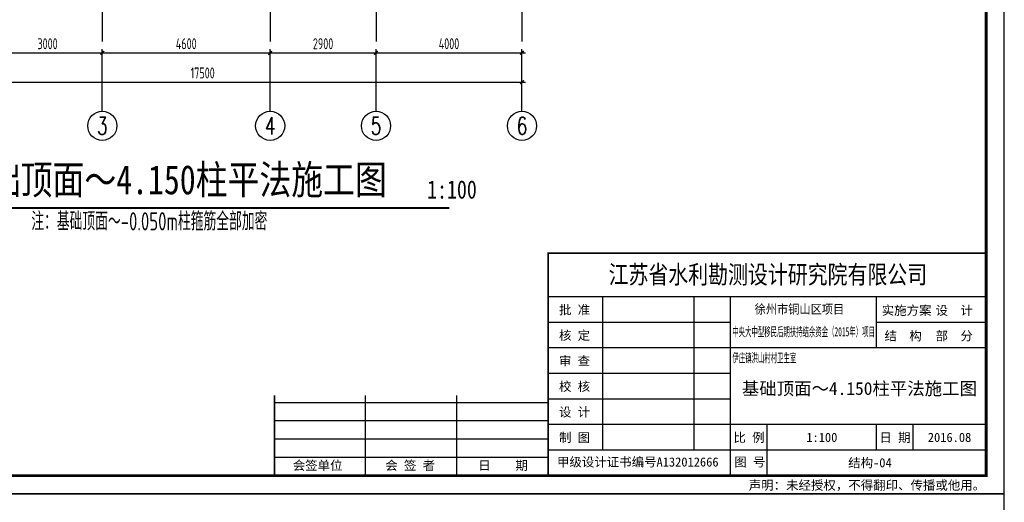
# Model space of a CAD drawing. Extents: x 4550910 to 19796140, y 148416 to 4611575.
# Tile 31 of 49: x 9702708 to 9729688, y 2219103 to 2232328. Entities that reach past the tile are written whole.
import ezdxf
from ezdxf.enums import TextEntityAlignment as Align

# ---------------------------------------------------------------- set-up
doc = ezdxf.new("R2010")
doc.units = 0
doc.header["$LTSCALE"] = 1000
doc.linetypes.add('CENTER', pattern=[2, 1.25, -0.25, 0.25, -0.25])
doc.layers.get('0').update_dxf_attribs({"linetype": 'CONTINUOUS'})
doc.layers.get('Defpoints').update_dxf_attribs({"linetype": 'CONTINUOUS'})
for name, color, linetype in [('AXIS', 8, 'CENTER'), ('AXIS_DIM', 3, 'CONTINUOUS'), ('AXIS_NUM', 7, 'CONTINUOUS'), ('TEXT', 7, 'CONTINUOUS'), ('图框', 7, 'CONTINUOUS')]:
    doc.layers.add(name, color=color, linetype=linetype)
doc.styles.add('-黑体', font='SIMHEI.TTF', dxfattribs={"width": 0.8})
doc.styles.add('ST', font='SimSun.ttf')
doc.styles.add('TSSD_Axis', font='Complex.shx', dxfattribs={"width": 0.7, "bigfont": 'hztxt.shx'})
doc.styles.add('TSSD_Dimension', font='Tssdeng.shx', dxfattribs={"width": 0.7, "bigfont": 'hztxt.shx'})
doc.styles.add('TSSD_Norm', font='Tssdeng.shx', dxfattribs={"bigfont": 'hztxt.shx'})
doc.dimstyles.new('TSSD_100_100', dxfattribs={"dimtxt": 300, "dimasz": 100, "dimexe": 100, "dimexo": 250, "dimgap": 100, "dimtad": 1, "dimdec": 0, "dimzin": 0, "dimdsep": 46, "dimtxsty": 'TSSD_Dimension', "dimblk": 'ARCHTICK', "dimcen": 0, "dimdle": 100, "dimclrt": 7, "dimadec": 0, "dimazin": 0, "dimtfac": 1, "dimtdec": 0, "dimtix": 1, "dimtmove": 2, "dimatfit": 3, "dimfxl": 0, "dimtolj": 1, "dimtzin": 0, "dimarcsym": 0})

# ---------------------------------------------------------------- blocks, each defined once
blk = doc.blocks.new('_ArchTick')
at = {"color": 0, "linetype": 'ByBlock', "const_width": 0.4}
blk.add_lwpolyline([(-0.5, -0.5), (0.5, 0.5)], dxfattribs=at)
blk = doc.blocks.new('*D48')
at = {"layer": 'AXIS_DIM', "color": 0, "lineweight": -2, "transparency": 16777216}
for p, q in [((9701972, 2231169), (9701972, 2231519)), ((9704972, 2231169), (9704972, 2231519)), ((9701872, 2231419), (9705072, 2231419))]:
    blk.add_line(p, q, dxfattribs=at)
at = {"layer": 'Defpoints', "color": 0, "transparency": 16777216}
for p in [(9704972, 2231419), (9701972, 2230919), (9704972, 2230919)]:
    blk.add_point(p, dxfattribs=at)
at = {"layer": 'AXIS_DIM', "color": 0, "lineweight": -2, "transparency": 16777216, "xscale": 100, "yscale": 100, "zscale": 100, "rotation": 180}
blk.add_blockref('_ArchTick', (9701972, 2231419), dxfattribs=at)
at = {"layer": 'AXIS_DIM', "color": 0, "lineweight": -2, "transparency": 16777216, "xscale": 100, "yscale": 100, "zscale": 100}
blk.add_blockref('_ArchTick', (9704972, 2231419), dxfattribs=at)
at = {"layer": 'AXIS_DIM', "color": 7, "transparency": 16777216, "insert": (9703472, 2231669), "char_height": 300, "attachment_point": 5, "style": 'TSSD_Dimension'}
blk.add_mtext('\\A1;3000', dxfattribs=at)
blk = doc.blocks.new('*D49')
at = {"layer": 'AXIS_DIM', "color": 0, "lineweight": -2, "transparency": 16777216}
for p, q in [((9704972, 2231169), (9704972, 2231519)), ((9709572, 2231169), (9709572, 2231519)), ((9704872, 2231419), (9709672, 2231419))]:
    blk.add_line(p, q, dxfattribs=at)
at = {"layer": 'Defpoints', "color": 0, "transparency": 16777216}
for p in [(9709572, 2231419), (9704972, 2230919), (9709572, 2230919)]:
    blk.add_point(p, dxfattribs=at)
at = {"layer": 'AXIS_DIM', "color": 0, "lineweight": -2, "transparency": 16777216, "xscale": 100, "yscale": 100, "zscale": 100, "rotation": 180}
blk.add_blockref('_ArchTick', (9704972, 2231419), dxfattribs=at)
at = {"layer": 'AXIS_DIM', "color": 0, "lineweight": -2, "transparency": 16777216, "xscale": 100, "yscale": 100, "zscale": 100}
blk.add_blockref('_ArchTick', (9709572, 2231419), dxfattribs=at)
at = {"layer": 'AXIS_DIM', "color": 7, "transparency": 16777216, "insert": (9707272, 2231669), "char_height": 300, "attachment_point": 5, "style": 'TSSD_Dimension'}
blk.add_mtext('\\A1;4600', dxfattribs=at)
blk = doc.blocks.new('*D50')
at = {"layer": 'AXIS_DIM', "color": 0, "lineweight": -2, "transparency": 16777216}
for p, q in [((9709572, 2231169), (9709572, 2231519)), ((9712472, 2231169), (9712472, 2231519)), ((9709472, 2231419), (9712572, 2231419))]:
    blk.add_line(p, q, dxfattribs=at)
at = {"layer": 'Defpoints', "color": 0, "transparency": 16777216}
for p in [(9712472, 2231419), (9709572, 2230919), (9712472, 2230919)]:
    blk.add_point(p, dxfattribs=at)
at = {"layer": 'AXIS_DIM', "color": 0, "lineweight": -2, "transparency": 16777216, "xscale": 100, "yscale": 100, "zscale": 100, "rotation": 180}
blk.add_blockref('_ArchTick', (9709572, 2231419), dxfattribs=at)
at = {"layer": 'AXIS_DIM', "color": 0, "lineweight": -2, "transparency": 16777216, "xscale": 100, "yscale": 100, "zscale": 100}
blk.add_blockref('_ArchTick', (9712472, 2231419), dxfattribs=at)
at = {"layer": 'AXIS_DIM', "color": 7, "transparency": 16777216, "insert": (9711022, 2231669), "char_height": 300, "attachment_point": 5, "style": 'TSSD_Dimension'}
blk.add_mtext('\\A1;2900', dxfattribs=at)
blk = doc.blocks.new('*D51')
at = {"layer": 'AXIS_DIM', "color": 0, "lineweight": -2, "transparency": 16777216}
for p, q in [((9712472, 2231169), (9712472, 2231519)), ((9716472, 2231169), (9716472, 2231519)), ((9712372, 2231419), (9716572, 2231419))]:
    blk.add_line(p, q, dxfattribs=at)
at = {"layer": 'Defpoints', "color": 0, "transparency": 16777216}
for p in [(9716472, 2231419), (9712472, 2230919), (9716472, 2230919)]:
    blk.add_point(p, dxfattribs=at)
at = {"layer": 'AXIS_DIM', "color": 0, "lineweight": -2, "transparency": 16777216, "xscale": 100, "yscale": 100, "zscale": 100, "rotation": 180}
blk.add_blockref('_ArchTick', (9712472, 2231419), dxfattribs=at)
at = {"layer": 'AXIS_DIM', "color": 0, "lineweight": -2, "transparency": 16777216, "xscale": 100, "yscale": 100, "zscale": 100}
blk.add_blockref('_ArchTick', (9716472, 2231419), dxfattribs=at)
at = {"layer": 'AXIS_DIM', "color": 7, "transparency": 16777216, "insert": (9714472, 2231669), "char_height": 300, "attachment_point": 5, "style": 'TSSD_Dimension'}
blk.add_mtext('\\A1;4000', dxfattribs=at)
blk = doc.blocks.new('*D52')
at = {"layer": 'AXIS_DIM', "color": 0, "lineweight": -2, "transparency": 16777216}
for p, q in [((9698972, 2230369), (9698972, 2230719)), ((9716472, 2230369), (9716472, 2230719)), ((9698872, 2230619), (9716572, 2230619))]:
    blk.add_line(p, q, dxfattribs=at)
at = {"layer": 'Defpoints', "color": 0, "transparency": 16777216}
for p in [(9716472, 2230619), (9698972, 2230119), (9716472, 2230119)]:
    blk.add_point(p, dxfattribs=at)
at = {"layer": 'AXIS_DIM', "color": 0, "lineweight": -2, "transparency": 16777216, "xscale": 100, "yscale": 100, "zscale": 100, "rotation": 180}
blk.add_blockref('_ArchTick', (9698972, 2230619), dxfattribs=at)
at = {"layer": 'AXIS_DIM', "color": 0, "lineweight": -2, "transparency": 16777216, "xscale": 100, "yscale": 100, "zscale": 100}
blk.add_blockref('_ArchTick', (9716472, 2230619), dxfattribs=at)
at = {"layer": 'AXIS_DIM', "color": 7, "transparency": 16777216, "insert": (9707722, 2230869), "char_height": 300, "attachment_point": 5, "style": 'TSSD_Dimension'}
blk.add_mtext('\\A1;17500', dxfattribs=at)
blk = doc.blocks.new('ts_axno')
at = {"color": 0, "linetype": 'ByBlock', "lineweight": -2}
blk.add_circle((0, 0), 0.5, dxfattribs=at)
at = {"color": 0, "linetype": 'ByBlock', "lineweight": -2, "style": 'TSSD_Axis', "width": 0.7}
blk.add_attdef('A', text='', height=0.6, dxfattribs=at).set_placement((0, 0), align=Align.MIDDLE_CENTER)

msp = doc.modelspace()

# ---------------------------------------------------------------- linework, layer by layer
at = {"layer": 'AXIS'}
for p, q in [((9704972.3, 2244978), (9704972.3, 2231419)), ((9709572.3, 2244978), (9709572.3, 2231419)), ((9712472.3, 2244978), (9712472.3, 2231419)), ((9716472.3, 2244978), (9716472.3, 2231419))]:
    msp.add_line(p, q, dxfattribs=at)
at = {"layer": 'AXIS_DIM'}
for p, q in [((9704972.3, 2229819), (9704972.3, 2231419)), ((9709572.3, 2229819), (9709572.3, 2231419)), ((9712472.3, 2229819), (9712472.3, 2231419)), ((9716472.3, 2229819), (9716472.3, 2231419))]:
    msp.add_line(p, q, dxfattribs=at)
at = {"layer": 'TEXT', "const_width": 50}
msp.add_lwpolyline([(9699689.1, 2227168.6), (9714484, 2227168.6)], dxfattribs=at)
at = {"layer": '图框'}
for p, q in [((9729188.3, 2224732.6), (9717188.3, 2224732.6)), ((9718688.3, 2220532.6), (9718688.3, 2224732.6)), ((9721188.3, 2220532.6), (9721188.3, 2224732.6)), ((9722188.3, 2219832.6), (9722188.3, 2224732.6)), ((9726188.3, 2223332.6), (9726188.3, 2224732.6)), ((9722188.3, 2224032.6), (9717188.3, 2224032.6)), ((9729188.3, 2224032.6), (9726188.3, 2224032.6)), ((9729188.3, 2223332.6), (9717188.3, 2223332.6)), ((9722188.3, 2222632.6), (9717188.3, 2222632.6)), ((9717188.3, 2221832.6), (9709688.3, 2221832.6)), ((9712188.3, 2219832.6), (9712188.3, 2222032.6)), ((9714688.3, 2219832.6), (9714688.3, 2222032.6)), ((9722188.3, 2221932.6), (9717188.3, 2221932.6)), ((9717188.3, 2221332.6), (9709688.3, 2221332.6)), ((9729188.3, 2221232.6), (9717188.3, 2221232.6)), ((9723188.3, 2219832.6), (9723188.3, 2221232.6)), ((9726188.3, 2220532.6), (9726188.3, 2221232.6)), ((9726188.3, 2220532.6), (9726188.3, 2221232.6)), ((9727188.3, 2220532.6), (9727188.3, 2221232.6)), ((9717188.3, 2220832.6), (9709688.3, 2220832.6)), ((9729188.3, 2220532.6), (9717188.3, 2220532.6)), ((9717188.3, 2220332.6), (9709688.3, 2220332.6))]:
    msp.add_line(p, q, dxfattribs=at)
at = {"layer": '图框', "color": 4}
for points in [[(9729688.3, 2249032.6), (9687688.3, 2249032.6), (9687688.3, 2219332.6), (9729688.3, 2219332.6)], [(9729688.3, 2219332.6), (9687688.3, 2219332.6), (9687688.3, 2189632.6), (9729688.3, 2189632.6)]]:
    msp.add_lwpolyline(points, close=True, dxfattribs=at)
at = {"layer": '图框', "color": 4, "const_width": 80}
msp.add_lwpolyline([(9690188.3, 2219832.6), (9729188.3, 2219832.6), (9729188.3, 2248532.6), (9690188.3, 2248532.6)], close=True, dxfattribs=at)
at = {"layer": '图框', "const_width": 45}
for points in [[(9717188.3, 2219832.6), (9717188.3, 2225932.6), (9729188.3, 2225932.6)], [(9709688.3, 2219832.6), (9709688.3, 2222032.6)]]:
    msp.add_lwpolyline(points, dxfattribs=at)

# ---------------------------------------------------------------- block references
at = {"layer": 'AXIS_NUM'}
ref = msp.add_blockref('ts_axno', (9704972.3, 2229419), dxfattribs=dict(at, xscale=800, yscale=800, zscale=800))
ref.add_attrib('3', '3', dxfattribs={"height": 480, "style": 'TSSD_Axis', "width": 0.7}).set_placement((9704972.3, 2229419), align=Align.MIDDLE_CENTER)
ref = msp.add_blockref('ts_axno', (9709572.3, 2229419), dxfattribs=dict(at, xscale=800, yscale=800, zscale=800))
ref.add_attrib('4', '4', dxfattribs={"height": 480, "style": 'TSSD_Axis', "width": 0.7}).set_placement((9709572.3, 2229419), align=Align.MIDDLE_CENTER)
ref = msp.add_blockref('ts_axno', (9712472.3, 2229419), dxfattribs=dict(at, xscale=800, yscale=800, zscale=800))
ref.add_attrib('5', '5', dxfattribs={"height": 480, "style": 'TSSD_Axis', "width": 0.7}).set_placement((9712472.3, 2229419), align=Align.MIDDLE_CENTER)
ref = msp.add_blockref('ts_axno', (9716472.3, 2229419), dxfattribs=dict(at, xscale=800, yscale=800, zscale=800))
ref.add_attrib('6', '6', dxfattribs={"height": 480, "style": 'TSSD_Axis', "width": 0.7}).set_placement((9716472.3, 2229419), align=Align.MIDDLE_CENTER)

# ---------------------------------------------------------------- texts
at = {"layer": 'TEXT', "style": '-黑体', "width": 0.8}
for s, height, p in [(' 基础顶面～4.150柱平法施工图', 800, (9706660.8, 2227544.5)), ('1:100', 500, (9714553.3, 2227425.4))]:
    msp.add_text(s, height=height, dxfattribs=at).set_placement(p, align=Align.CENTER)
at = {"layer": 'TEXT', "style": 'TSSD_Norm', "width": 0.7}
msp.add_text('注：基础顶面～-0.050m柱箍筋全部加密', height=500, dxfattribs=at).set_placement((9703026.3, 2226552.3))
at = {"layer": '图框', "style": 'ST', "width": 0.8}
msp.add_text('江苏省水利勘测设计研究院有限公司', height=500, dxfattribs=at).set_placement((9718844.4, 2225095.1))
at = {"layer": '图框', "style": 'ST'}
for s, p in [('批 准', (9717486.4, 2224252.6)), ('实施方案', (9726329.1, 2224237.9)), ('设  计', (9727804.5, 2224237.9)), ('核 定', (9717486.4, 2223552.6)), ('结  构', (9726404.5, 2223537.9)), ('部  分', (9727804.5, 2223537.9)), ('审 查', (9717486.4, 2222852.6)), ('校 核', (9717486.4, 2222152.6)), ('设 计', (9717486.4, 2221452.6)), ('制 图', (9717486.4, 2220752.6)), ('比 例', (9722266.3, 2220752.6)), ('日 期', (9726266.3, 2220752.6)), ('会签单位', (9710190.7, 2219989.8)), ('会 签 者', (9712726.1, 2219989.8)), ('日    期', (9715272.3, 2219989.8)), ('甲级设计证书编号A132012666', (9717430.5, 2220082.9)), ('图 号', (9722288.3, 2220082.9)), ('声明：未经授权，不得翻印、传播或他用。', (9722685.3, 2219447.2))]:
    msp.add_text(s, height=250, dxfattribs=at).set_placement(p)
for s, width, p in [('徐州市铜山区项目 ', 0.9, (9724150.2, 2224271.7)), ('中央大中型移民后期扶持结余资金（2015年）项目', 0.5, (9724188.5, 2223652.6))]:
    msp.add_text(s, height=250, dxfattribs=dict(at, width=width)).set_placement(p, align=Align.CENTER)
at = {"layer": '图框', "style": 'ST', "width": 0.5}
msp.add_text('伊庄镇洪山村村卫生室', height=250, dxfattribs=at).set_placement((9723112.7, 2223063.8), align=Align.MIDDLE_CENTER)
at = {"layer": '图框', "style": 'ST'}
for s, height, p in [(' 基础顶面～4.150柱平法施工图', 350, (9725598.7, 2222220.9)), ('1:100', 250, (9724688.5, 2220882.6)), ('2016.08', 250, (9728188.3, 2220882.6)), (' 结构-04', 250, (9725921.5, 2220186.9))]:
    msp.add_text(s, height=height, dxfattribs=at).set_placement(p, align=Align.MIDDLE_CENTER)

# ---------------------------------------------------------------- dimensions: what is measured, and where the dimension line sits
at = {"layer": 'AXIS_DIM'}
for p1, p2, picture, middle in [((9701972.3, 2230919), (9704972.3, 2230919), '*D48', (9703472.3, 2231669)), ((9704972.3, 2230919), (9709572.3, 2230919), '*D49', (9707272.3, 2231669)), ((9709572.3, 2230919), (9712472.3, 2230919), '*D50', (9711022.3, 2231669)), ((9712472.3, 2230919), (9716472.3, 2230919), '*D51', (9714472.3, 2231669)), ((9698972.3, 2230119), (9716472.3, 2230119), '*D52', (9707722.3, 2230869))]:
    dim = msp.add_aligned_dim(p1=p1, p2=p2, distance=500, dimstyle='TSSD_100_100', dxfattribs=at)
    dim.commit()
    dim.dimension.update_dxf_attribs({"geometry": picture, "text_midpoint": middle})

doc.saveas('drawing.dxf')
